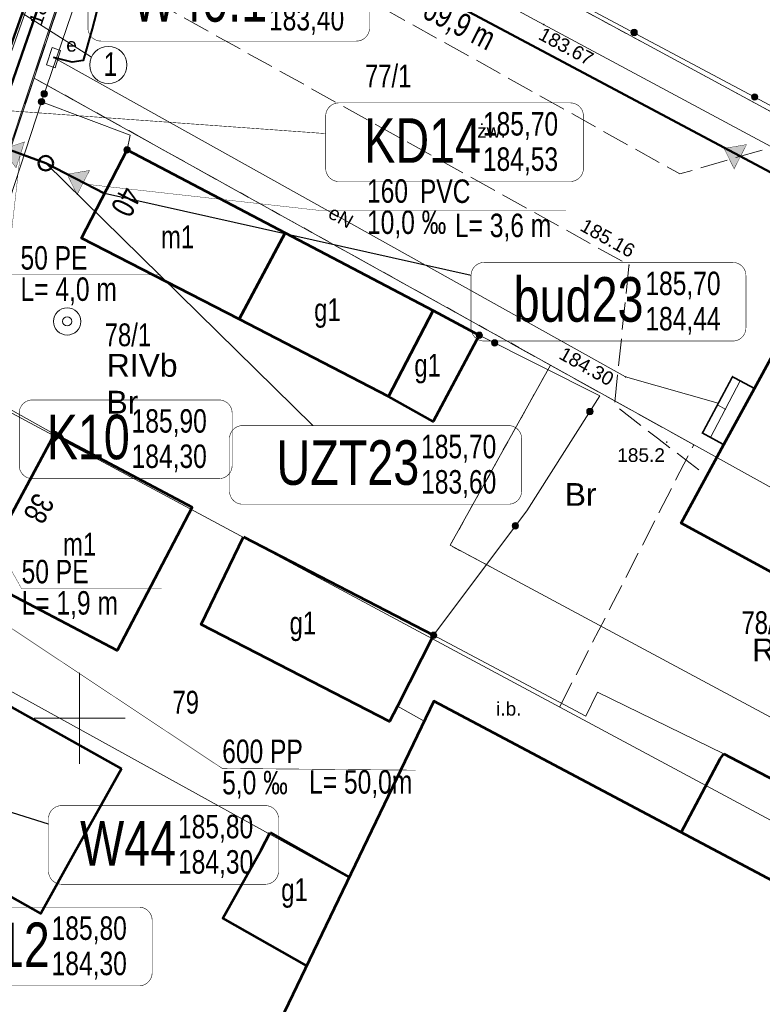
# Model space of a CAD drawing. Header units: metres. Extents: x 7482748 to 7484637, y 5684406 to 5687014.
# Tile 117 of 180: x 7483447 to 7483487, y 5686184 to 5686238. Entities that reach past the tile are written whole.
import ezdxf
from ezdxf.enums import TextEntityAlignment as Align
from ezdxf.lldxf.tags import DXFTag

# ---------------------------------------------------------------- set-up
doc = ezdxf.new("R2010")
doc.units = ezdxf.units.M
doc.header["$MEASUREMENT"] = 0
for name, pattern in [('1', [1.5, 1, -0.5]), ('KTJZ01_500', [2, 1.5, -0.5]), ('l217_500', [2, 1.5, -0.5]), ('l218_500', [1, 0.5, -0.5])]:
    doc.linetypes.add(name, pattern=pattern)
for name, color, linetype, lineweight in [('.domiar', 250, 'Continuous', 9), ('.k deszczowa', 200, 'Continuous', 50), ('.ks tłoczny', 104, 'Continuous', 50), ('_Dzialki', 7, 'Continuous', 0), ('_Dzialki_opis', 7, 'Continuous', 0), ('_Kontury', 7, 'Continuous', 0), ('_Kontury_opis', 7, 'Continuous', 0), ('_Podzial_sekcyjny_krzyze', 7, '1', 13), ('_Uzytki', 7, 'Continuous', 0), ('_Uzytki_opis', 7, 'Continuous', 0), ('_Zakres2', 7, 'Continuous', 0), ('BUIB12_03', 7, 'Continuous', 13), ('EGB_Adres', 7, 'Continuous', 0), ('EGB_Budynek', 7, 'Continuous', 0), ('EGB_Budynek_opis', 7, 'Continuous', 0), ('EGB_ObiektTrwaleZwiazanyZBudynk', 7, 'Continuous', 0), ('EGBE_L_3', 7, 'Continuous', 0), ('GES__SUUS13_P', 7, 'Continuous', 13), ('GES__SUUS19_01_EP', 7, 'Continuous', 13), ('KTOK05_01', 7, 'Continuous', 13), ('RTPW01_P', 7, 'Continuous', 0), ('RTPW02_P', 7, 'Continuous', 0)]:
    doc.layers.add(name, color=color, linetype=linetype, lineweight=lineweight)
for name, color, linetype, lineweight, true_color in [('.przyłącza', 32, 'Continuous', 50, 0xbd5e00), ('GES__SUOP03_03L', 1, 'Continuous', 40, 0xff0000), ('GES__SUPE_pL', 1, 'Continuous', 13, 0xff0000), ('GES__SUPS01_03P', 1, 'Continuous', 13, 0xff0000), ('GES__SUPS01_08P', 5, 'Continuous', 13, 0x0000ff), ('GES__SUPW_01_pL', 5, 'Continuous', 13, 0x0000ff)]:
    doc.layers.add(name, color=color, linetype=linetype, lineweight=lineweight, true_color=true_color)
for name, color, linetype, lineweight, transparency in [('BUIB12_01_T', 7, 'Continuous', 13, 0.25), ('GES__SUUS_ET_03T', 7, 'Continuous', 13, 0.25), ('KTPL01_O', 7, 'KTJZ01_500', 13, 0.5), ('KTPL01_T', 7, 'Continuous', 13, 0.25), ('PTRW02_O', 7, 'Continuous', 13, 0.5), ('RTPW01_G', 7, 'Continuous', 13, 0.25), ('RTPW02_G', 7, 'Continuous', 13, 0.25)]:
    doc.layers.add(name, color=color, linetype=linetype, lineweight=lineweight, transparency=transparency)
for name, color, linetype, lineweight, true_color, transparency in [('GES__SUPE_pT', 1, 'Continuous', 13, 0xff0000, 0.25), ('GES__SUPS01_03G', 1, 'Continuous', 13, 0xff0000, 0.25), ('GES__SUPS01_08G', 5, 'Continuous', 13, 0x0000ff, 0.25)]:
    doc.layers.add(name, color=color, linetype=linetype, lineweight=lineweight, true_color=true_color, transparency=transparency)
doc.layers.add('IS_kanalizacja_sanitarna', color=7, linetype='SOLID', true_color=0x000000)
doc.layers.add('IS_Opisy_działek_Net', color=7, linetype='SOLID', true_color=0x000000)
doc.layers.add('IS_Węzeł_sieci_kanalizacyjnej_-_opisy', color=7, linetype='Continuous')
doc.styles.get("Standard").update_dxf_attribs({"font": 'simplex.shx', "width": 0.75})
doc.styles.add('STYL_ARIAL', font='simplex.shx', dxfattribs={"width": 0.75, "oblique": 0.1})
doc.styles.add('Style-Arial', font='arial.ttf')
tags = doc.linetypes.add('SOLID', pattern=[10, 10, 0]).pattern_tags.tags
tags[6:7] = [DXFTag(74, 4), DXFTag(75, 0), DXFTag(340, '0'), DXFTag(46, 0.0), DXFTag(50, 0.0), DXFTag(44, 0.0), DXFTag(45, 0.0)]
tags[4:5] = [DXFTag(74, 4), DXFTag(75, 0), DXFTag(340, '0'), DXFTag(46, 0.0), DXFTag(50, 0.0), DXFTag(44, 0.0), DXFTag(45, 0.0)]

# ---------------------------------------------------------------- blocks, each defined once
blk = doc.blocks.new('SUPS01')
at = {"layer": 'GES__SUPS01_08P', "linetype": 'Continuous', "lineweight": 13}
h = blk.add_hatch(color=256, dxfattribs=at)
edge = h.paths.add_edge_path()
edge.add_arc((0, 0), 0.045, 0, 360)
blk = doc.blocks.new('SUPS01_2')
at = {"layer": 'GES__SUPS01_03P', "linetype": 'Continuous', "lineweight": 13}
h = blk.add_hatch(color=256, dxfattribs=at)
edge = h.paths.add_edge_path()
edge.add_arc((0, 0), 0.045, 0, 360)
blk = doc.blocks.new('SUUS13')
at = {"layer": 'GES__SUUS13_P', "linetype": 'Continuous', "lineweight": 13}
for radius in [0.75, 0.25]:
    blk.add_circle((0, 0), radius, dxfattribs=at)
blk = doc.blocks.new('SUUS17_01_27')
at = {"layer": 'GES__SUUS19_01_EP', "linetype": 'Continuous', "lineweight": 13, "flags": 128}
blk.add_lwpolyline([(-0.5, -0.25), (0.5, -0.25), (0.5, 0.25), (-0.5, 0.25), (-0.5, -0.25)], close=True, dxfattribs=at)
blk = doc.blocks.new('RTPW01')
at = {"layer": 'RTPW01_P', "linetype": 'Continuous', "lineweight": 0}
h = blk.add_hatch(color=256, dxfattribs=at)
edge = h.paths.add_edge_path()
edge.add_arc((0, 0), 0.045, 0, 360)
blk = doc.blocks.new('RTPW01_3')
at = {"layer": 'RTPW02_P', "linetype": 'Continuous', "lineweight": 0}
h = blk.add_hatch(color=256, dxfattribs=at)
edge = h.paths.add_edge_path()
edge.add_arc((0, 0), 0.045, 0, 360)

msp = doc.modelspace()

# ---------------------------------------------------------------- hatches: boundary and pattern name
at = {"layer": 'IS_kanalizacja_sanitarna', "linetype": 'Continuous', "ltscale": 0.01}
for points in [[(7483445.79232, 5686231.2583), (7483446.50983, 5686230.23474), (7483446.97584, 5686231.66052)], [(7483485.39023, 5686231.3023), (7483485.93977, 5686230.17957), (7483486.62192, 5686231.51549)], [(7483449.31657, 5686229.88574), (7483449.8618, 5686228.76092), (7483450.54906, 5686230.09421)]]:
    msp.add_hatch(color=256, dxfattribs=at).paths.add_polyline_path(points)
at = {"layer": 'KTOK05_01', "linetype": 'Continuous', "lineweight": 13}
h = msp.add_hatch(color=256, dxfattribs=at)
edge = h.paths.add_edge_path()
edge.add_arc((7483480.45084, 5686237.66557), 0.175, 0, 360)
h = msp.add_hatch(color=256, dxfattribs=at)
edge = h.paths.add_edge_path()
edge.add_arc((7483448.05745, 5686234.30202), 0.175, 0, 360)
h = msp.add_hatch(color=256, dxfattribs=at)
edge = h.paths.add_edge_path()
edge.add_arc((7483447.91, 5686233.87), 0.175, 0, 360)
h = msp.add_hatch(color=256, dxfattribs=at)
edge = h.paths.add_edge_path()
edge.add_arc((7483447.91, 5686233.87), 0.175, 0, 360)
h = msp.add_hatch(color=256, dxfattribs=at)
edge = h.paths.add_edge_path()
edge.add_arc((7483447.91, 5686233.87), 0.175, 0, 360)
h = msp.add_hatch(color=256, dxfattribs=at)
edge = h.paths.add_edge_path()
edge.add_arc((7483487.06725, 5686234.13383), 0.175, 0, 360)
h = msp.add_hatch(color=256, dxfattribs=at)
edge = h.paths.add_edge_path()
edge.add_arc((7483452.61, 5686231.22), 0.175, 0, 360)
h = msp.add_hatch(color=256, dxfattribs=at)
edge = h.paths.add_edge_path()
edge.add_arc((7483471.95, 5686221.04), 0.175, 0, 360)
h = msp.add_hatch(color=256, dxfattribs=at)
edge = h.paths.add_edge_path()
edge.add_arc((7483472.78533, 5686220.62107), 0.175, 0, 360)
h = msp.add_hatch(color=256, dxfattribs=at)
edge = h.paths.add_edge_path()
edge.add_arc((7483478.01856, 5686216.85168), 0.175, 0, 360)
h = msp.add_hatch(color=256, dxfattribs=at)
edge = h.paths.add_edge_path()
edge.add_arc((7483448.63, 5686215.6), 0.175, 0, 360)
h = msp.add_hatch(color=256, dxfattribs=at)
edge = h.paths.add_edge_path()
edge.add_arc((7483473.93296, 5686210.56527), 0.175, 0, 360)
h = msp.add_hatch(color=256, dxfattribs=at)
edge = h.paths.add_edge_path()
edge.add_arc((7483469.44, 5686204.56), 0.175, 0, 360)

# ---------------------------------------------------------------- linework, layer by layer
at = {"layer": '.domiar', "linetype": 'Continuous'}
msp.add_lwpolyline([(7483450.65497, 5686236.3151), (7483446.85426, 5686238.73655)], dxfattribs=at)
msp.add_circle((7483451.58152, 5686235.88558), 1.02127, dxfattribs=at)
at = {"layer": '.k deszczowa', "linetype": 'Continuous'}
msp.add_lwpolyline([(7483462.1617, 5686280.64377), (7483445.76597, 5686233.40003)], dxfattribs=at)
at = {"layer": '.ks tłoczny', "color": 111, "linetype": 'Continuous', "true_color": 0x70ffb8}
msp.add_lwpolyline([(7483539.01604, 5686517.01603), (7483532.57298, 5686498.14781), (7483528.59305, 5686485.74461), (7483524.06285, 5686471.15079), (7483517.4639, 5686451.301), (7483517.4639, 5686451.301), (7483513.19053, 5686438.59386), (7483506.80338, 5686419.9052), (7483503.67491, 5686410.75136), (7483489.19771, 5686367.92381), (7483488.55879, 5686366.36971), (7483487.69105, 5686359.59365), (7483481.55397, 5686341.5735), (7483479.339, 5686335.06975), (7483478.08149, 5686331.37736), (7483471.44464, 5686310.91538), (7483469.74193, 5686304.9671), (7483455.28388, 5686263.28755), (7483450.42845, 5686249.12706), (7483447.14669, 5686239.55607), (7483444.38858, 5686231.83101), (7483432.0435, 5686195.45156)], dxfattribs=at)
at = {"layer": '.ks tłoczny', "linetype": 'Continuous'}
for points in [[(7483516.83119, 5686215.66217), (7483503.08905, 5686221.91486), (7483469.68776, 5686239.72403), (7483454.97809, 5686247.56705), (7483450.42845, 5686249.12706)], [(7483448.14657, 5686230.48928), (7483444.39783, 5686231.85725)]]:
    msp.add_lwpolyline(points, dxfattribs=at)
msp.add_circle((7483448.14657, 5686230.48928), 0.4, dxfattribs=at)
at = {"layer": '.przyłącza', "linetype": 'Continuous'}
msp.add_lwpolyline([(7483448.14657, 5686230.48928), (7483451.37542, 5686228.82492)], dxfattribs=at)
at = {"layer": '_Dzialki', "color": 96, "linetype": 'Continuous', "true_color": 0x008000}
for p, q in [((7483527.06, 5686212.07), (7483453.22, 5686252.18)), ((7483475.86, 5686219.4), (7483518.24, 5686195.82)), ((7483442.07, 5686219.01), (7483510.79, 5686182.12)), ((7483513.18, 5686186.51), (7483470.35, 5686209.5))]:
    msp.add_line(p, q, dxfattribs=at)
at = {"layer": '_Dzialki', "color": 96, "linetype": 'Continuous', "true_color": 0x008000, "flags": 128}
for points in [[(7483453.22, 5686252.18), (7483447.5, 5686235.17)], [(7483447.5, 5686235.17), (7483442.07, 5686219.01)], [(7483447.5, 5686235.17), (7483475.86, 5686219.4)], [(7483470.35, 5686209.5), (7483475.86, 5686219.4)], [(7483437.72, 5686206.18), (7483464.79, 5686191.24)]]:
    msp.add_lwpolyline(points, dxfattribs=at)
at = {"layer": '_Kontury', "color": 96, "linetype": 'l217_500', "true_color": 0x008000}
msp.add_line((7483476.35, 5686200.61), (7483483.72, 5686215.02), dxfattribs=at)
at = {"layer": '_Kontury', "color": 96, "linetype": 'l217_500', "true_color": 0x008000, "flags": 128}
for points in [[(7483453.22, 5686252.18), (7483447.5, 5686235.17)], [(7483447.5, 5686235.17), (7483442.07, 5686219.01)], [(7483483.72, 5686215.02), (7483447.5, 5686235.17)]]:
    msp.add_lwpolyline(points, dxfattribs=at)
at = {"layer": '_Podzial_sekcyjny_krzyze', "linetype": 'Continuous'}
for p, q in [((7483450, 5686197.5), (7483450, 5686202.5)), ((7483447.5, 5686200), (7483452.5, 5686200))]:
    msp.add_line(p, q, dxfattribs=at)
at = {"layer": '_Uzytki', "color": 96, "linetype": 'l218_500', "true_color": 0x008000, "flags": 128}
for points in [[(7483453.22, 5686252.18), (7483447.5, 5686235.17)], [(7483453.22, 5686252.18), (7483512.48, 5686219.99)], [(7483447.5, 5686235.17), (7483442.07, 5686219.01)], [(7483475.86, 5686219.4), (7483447.5, 5686235.17)], [(7483470.35, 5686209.5), (7483475.86, 5686219.4)], [(7483472.67, 5686208.26), (7483470.35, 5686209.5)]]:
    msp.add_lwpolyline(points, dxfattribs=at)
at = {"layer": '_Zakres2', "color": 250, "linetype": 'Continuous', "lineweight": 53, "flags": 128}
msp.add_lwpolyline([(7483524.74, 5686172.82), (7483497.39, 5686186.1), (7483469.46, 5686200.94), (7483457.15, 5686175.34)], dxfattribs=at)
at = {"layer": 'BUIB12_03', "linetype": 'Continuous', "lineweight": 13, "flags": 128}
msp.add_lwpolyline([(7483483.04, 5686193.72), (7483485.18, 5686197.77), (7483485.38, 5686198.04), (7483478.43, 5686201.44), (7483477.79, 5686200.11), (7483469.44, 5686204.56), (7483467.45, 5686200.67), (7483468.93, 5686199.84)], dxfattribs=at)
at = {"layer": 'EGB_Budynek', "color": 7, "linetype": 'Continuous', "lineweight": 53, "flags": 128}
for points in [[(7483461.29, 5686226.67), (7483458.77, 5686221.93), (7483450.11, 5686226.37), (7483452.61, 5686231.22), (7483461.29, 5686226.67)], [(7483469.41, 5686222.4), (7483466.96, 5686217.67), (7483458.77, 5686221.93), (7483461.29, 5686226.67), (7483469.41, 5686222.4)], [(7483500.04, 5686222.2), (7483500.05, 5686222.19), (7483498.93, 5686220.12), (7483498.29, 5686218.95), (7483498.94, 5686218.59), (7483492.01, 5686205.83), (7483483.03, 5686210.72), (7483485.37, 5686215.03), (7483487.05, 5686218.12), (7483489.96, 5686223.47), (7483490.62, 5686223.11), (7483492.38, 5686226.36), (7483500.04, 5686222.2)], [(7483471.95, 5686221.04), (7483469.41, 5686216.3), (7483466.96, 5686217.67), (7483469.41, 5686222.4), (7483471.95, 5686221.04)], [(7483456.18, 5686211.6), (7483452.07, 5686203.72), (7483444.39, 5686207.75), (7483448.63, 5686215.6), (7483456.18, 5686211.6)], [(7483459.01, 5686209.96), (7483469.44, 5686204.56), (7483467.45, 5686200.67), (7483467.01, 5686199.83), (7483456.67, 5686205.15), (7483459.01, 5686209.96)], [(7483452.31, 5686197.22), (7483449.73, 5686192.6), (7483447.87, 5686189.27), (7483438.64, 5686194.49), (7483443.07, 5686202.39), (7483452.31, 5686197.22)], [(7483483.04, 5686193.72), (7483485.18, 5686197.77), (7483485.38, 5686198.04)], [(7483485.38, 5686198.04), (7483488.14, 5686196.6), (7483494.95, 5686192.91), (7483498.82, 5686190.83), (7483496.55, 5686186.55)], [(7483462.47, 5686186.4), (7483457.86, 5686189.02), (7483459.97, 5686192.77), (7483460.47, 5686193.73)], [(7483460.47, 5686193.73), (7483464.81, 5686191.27)]]:
    msp.add_lwpolyline(points, dxfattribs=at)
at = {"layer": 'EGB_ObiektTrwaleZwiazanyZBudynk', "color": 7, "linetype": 'Continuous', "const_width": 0.09, "flags": 128}
msp.add_lwpolyline([(7483485.85, 5686218.76), (7483484.2, 5686215.67), (7483485.37, 5686215.03), (7483487.05, 5686218.12), (7483485.85, 5686218.76)], dxfattribs=at)
at = {"layer": 'EGBE_L_3', "linetype": 'Continuous'}
for p, q in [((7483485.85, 5686218.76), (7483484.2, 5686215.67)), ((7483487.05, 5686218.12), (7483485.85, 5686218.76)), ((7483484.65, 5686215.43), (7483486.28, 5686218.53)), ((7483485.37, 5686215.03), (7483487.05, 5686218.12)), ((7483484.21, 5686215.67), (7483485.03, 5686217.22)), ((7483485.03, 5686217.22), (7483485.49, 5686216.97)), ((7483484.2, 5686215.67), (7483485.37, 5686215.03))]:
    msp.add_line(p, q, dxfattribs=at)
at = {"layer": 'GES__SUOP03_03L', "linetype": 'Continuous', "lineweight": 40, "flags": 128}
msp.add_lwpolyline([(7483441.3, 5686256.43), (7483441.97, 5686256.08), (7483451.6, 5686251.69), (7483454.75, 5686250.26), (7483454.81, 5686249.77), (7483453.97, 5686247.67), (7483453.09, 5686245.57), (7483452.21, 5686243.55), (7483451.49, 5686240.99), (7483450.69, 5686237.88), (7483450.2, 5686236.13), (7483449.59, 5686236.04), (7483448.57, 5686236.29)], dxfattribs=at)
at = {"layer": 'GES__SUPE_pL', "linetype": 'Continuous', "lineweight": 13, "flags": 128}
for points in [[(7483448.57, 5686236.29), (7483449.59, 5686236.04), (7483450.2, 5686236.13), (7483450.69, 5686237.88), (7483451.49, 5686240.99), (7483452.21, 5686243.55), (7483453.09, 5686245.57), (7483453.97, 5686247.67), (7483454.81, 5686249.77), (7483454.75, 5686250.26), (7483451.6, 5686251.69), (7483441.97, 5686256.08), (7483441.3, 5686256.43)], [(7483485.07, 5686217.3), (7483479.98, 5686218.75), (7483448.57, 5686236.29)]]:
    msp.add_lwpolyline(points, dxfattribs=at)
at = {"layer": 'GES__SUPW_01_pL', "linetype": 'Continuous', "lineweight": 13, "flags": 128}
msp.add_lwpolyline([(7483450.48, 5686251.51), (7483455.86, 5686248.71), (7483475.48, 5686238.11), (7483502.68, 5686223.49), (7483501.46, 5686221.54)], dxfattribs=at)
at = {"layer": 'IS_kanalizacja_sanitarna', "linetype": 'Continuous', "ltscale": 0.01, "const_width": 0.02}
for points in [[(7483445.79232, 5686231.2583), (7483446.50983, 5686230.23474), (7483446.97584, 5686231.66052), (7483445.79232, 5686231.2583)], [(7483485.39023, 5686231.3023), (7483485.93977, 5686230.17957), (7483486.62192, 5686231.51549), (7483485.39023, 5686231.3023)], [(7483449.31657, 5686229.88574), (7483449.8618, 5686228.76092), (7483450.54906, 5686230.09421), (7483449.31657, 5686229.88574)]]:
    msp.add_lwpolyline(points, dxfattribs=at)
at = {"layer": 'IS_Opisy_działek_Net', "linetype": 'Continuous', "ltscale": 0.01, "const_width": 0.02}
for points in [[(7483446.74283, 5686230.94763), (7483445.99865, 5686224.35217), (7483454.44782, 5686224.35389)], [(7483450.3884, 5686229.33325), (7483463.22411, 5686227.89221), (7483476.70411, 5686227.89221)], [(7483441.1868, 5686217.15796), (7483446.818, 5686207.12036), (7483454.508, 5686207.12036)]]:
    msp.add_lwpolyline(points, dxfattribs=at)
at = {"layer": 'IS_Węzeł_sieci_kanalizacyjnej_-_opisy', "color": 18, "linetype": 'SOLID', "ltscale": 0.01, "true_color": 0x000000, "const_width": 0.03}
for points in [[(7483451.18069, 5686237.19768), (7483465.20069, 5686237.19768, 0.414214), (7483465.92069, 5686237.91768), (7483465.92069, 5686240.79768, 0.414214), (7483465.20069, 5686241.51768), (7483451.18069, 5686241.51768, 0.414214), (7483450.46069, 5686240.79768), (7483450.46069, 5686237.91768, 0.414214), (7483451.18069, 5686237.19768)], [(7483472.21616, 5686220.72077), (7483485.86616, 5686220.72077, 0.414214), (7483486.58616, 5686221.44077), (7483486.58616, 5686224.32077, 0.414214), (7483485.86616, 5686225.04077), (7483472.21616, 5686225.04077, 0.414214), (7483471.49616, 5686224.32077), (7483471.49616, 5686221.44077, 0.414214), (7483472.21616, 5686220.72077)], [(7483447.40788, 5686213.16509), (7483457.65788, 5686213.16509, 0.414214), (7483458.37788, 5686213.88509), (7483458.37788, 5686216.76509, 0.414214), (7483457.65788, 5686217.48509), (7483447.40788, 5686217.48509, 0.414214), (7483446.68788, 5686216.76509), (7483446.68788, 5686213.88509, 0.414214), (7483447.40788, 5686213.16509)], [(7483458.95267, 5686211.75793), (7483473.55267, 5686211.75793, 0.414214), (7483474.27267, 5686212.47793), (7483474.27267, 5686215.35793, 0.414214), (7483473.55267, 5686216.07793), (7483458.95267, 5686216.07793, 0.414214), (7483458.23267, 5686215.35793), (7483458.23267, 5686212.47793, 0.414214), (7483458.95267, 5686211.75793)], [(7483449.01505, 5686190.8814), (7483460.20505, 5686190.8814, 0.414214), (7483460.92505, 5686191.6014), (7483460.92505, 5686194.4814, 0.414214), (7483460.20505, 5686195.2014), (7483449.01505, 5686195.2014, 0.414214), (7483448.29505, 5686194.4814), (7483448.29505, 5686191.6014, 0.414214), (7483449.01505, 5686190.8814)], [(7483443.01627, 5686185.30185), (7483453.26627, 5686185.30185, 0.414214), (7483453.98627, 5686186.02185), (7483453.98627, 5686188.90185, 0.414214), (7483453.26627, 5686189.62185), (7483443.01627, 5686189.62185, 0.414214), (7483442.29627, 5686188.90185), (7483442.29627, 5686186.02185, 0.414214), (7483443.01627, 5686185.30185)]]:
    msp.add_lwpolyline(points, format="xyb", dxfattribs=at)
at = {"layer": 'IS_Węzeł_sieci_kanalizacyjnej_-_opisy', "color": 200, "linetype": 'SOLID', "ltscale": 0.01, "const_width": 0.03}
for points in [[(7483463.51557, 5686232.11793), (7483445.76597, 5686233.39958)], [(7483438.2567, 5686210.26018), (7483457.83174, 5686197.246), (7483468.45892, 5686197.14729)]]:
    msp.add_lwpolyline(points, dxfattribs=at)
msp.add_lwpolyline([(7483464.23557, 5686229.48478), (7483476.94557, 5686229.48478, 0.414214), (7483477.66557, 5686230.20478), (7483477.66557, 5686233.08478, 0.414214), (7483476.94557, 5686233.80478), (7483464.23557, 5686233.80478, 0.414214), (7483463.51557, 5686233.08478), (7483463.51557, 5686230.20478, 0.414214), (7483464.23557, 5686229.48478)], format="xyb", dxfattribs=at)
at = {"layer": 'IS_Węzeł_sieci_kanalizacyjnej_-_opisy', "color": 18, "linetype": 'SOLID', "ltscale": 0.01, "true_color": 0x000000}
for points in [[(7483462.80303, 5686216.07793), (7483448.14657, 5686230.48883)], [(7483471.49616, 5686224.32077), (7483451.37542, 5686228.82447)], [(7483448.29505, 5686194.1881), (7483433.154, 5686198.9406)]]:
    msp.add_lwpolyline(points, dxfattribs=at)
at = {"layer": 'KTOK05_01', "linetype": 'Continuous', "lineweight": 13}
msp.add_line((7483450.48, 5686241.4), (7483447.91, 5686233.87), dxfattribs=at)
at = {"layer": 'KTOK05_01', "linetype": 'Continuous', "lineweight": 13, "flags": 128}
for points in [[(7483454.07, 5686251.95), (7483476.04, 5686240.02), (7483499.72, 5686227.38)], [(7483447.91, 5686233.87), (7483444.7, 5686224.11), (7483444.15, 5686224.25)], [(7483447.91, 5686233.87), (7483452.77, 5686232.04), (7483452.61, 5686231.22)], [(7483469.44, 5686204.56), (7483474.55, 5686211.39), (7483478.57, 5686217.72), (7483471.95, 5686221.04)], [(7483448.63, 5686215.6), (7483442.32, 5686219.13), (7483439.71, 5686211.21)]]:
    msp.add_lwpolyline(points, dxfattribs=at)
at = {"layer": 'KTOK05_01', "linetype": 'Continuous', "lineweight": 13}
for centre in [(7483480.45, 5686237.67), (7483448.06, 5686234.3), (7483447.91, 5686233.87), (7483447.91, 5686233.87), (7483447.91, 5686233.87), (7483487.07, 5686234.13), (7483452.61, 5686231.22), (7483471.95, 5686221.04), (7483472.79, 5686220.62), (7483478.02, 5686216.85), (7483448.63, 5686215.6), (7483473.93, 5686210.57), (7483469.44, 5686204.56)]:
    msp.add_circle(centre, 0.175, dxfattribs=at)
at = {"layer": 'KTPL01_O', "linetype": 'KTJZ01_500', "lineweight": 13, "flags": 128}
msp.add_lwpolyline([(7483448.62, 5686248.03), (7483446.74, 5686242.2), (7483448.77, 5686241.58), (7483450.48, 5686241.4), (7483480.17, 5686224.89), (7483479.37, 5686217.21), (7483481.73, 5686215.38), (7483484.44, 5686213.31), (7483485.37, 5686215.03), (7483484.2, 5686215.67), (7483485.85, 5686218.76), (7483487.05, 5686218.12), (7483489.96, 5686223.47), (7483490.62, 5686223.11), (7483492.38, 5686226.36), (7483500.04, 5686222.2), (7483500.1, 5686222.31), (7483501.96, 5686221.26), (7483500.81, 5686219.11), (7483503.96, 5686208.83), (7483509.85, 5686206.19), (7483512.84, 5686211.75), (7483507.73, 5686214.37), (7483506.93, 5686216.36), (7483507.14, 5686222.26), (7483505.48, 5686224.26), (7483499.72, 5686227.38), (7483491.59, 5686231.72), (7483488.35, 5686231.47), (7483482.96, 5686229.9), (7483452.4, 5686246.98), (7483451.54, 5686247.18), (7483448.62, 5686248.03)], close=True, dxfattribs=at)
at = {"layer": 'PTRW02_O', "linetype": 'Continuous', "lineweight": 13, "flags": 128}
msp.add_lwpolyline([(7483449.43, 5686241.18), (7483448.77, 5686241.58), (7483448.01, 5686241.58), (7483442.1, 5686224.91), (7483443.06, 5686224.65), (7483443.81, 5686224.34), (7483449.43, 5686241.18)], close=True, dxfattribs=at)

# ---------------------------------------------------------------- block references
at = {"layer": 'GES__SUPS01_03P', "linetype": 'Continuous', "lineweight": 13}
msp.add_blockref('SUPS01_2', (7483479.98, 5686218.75), dxfattribs=at)
at = {"layer": 'GES__SUPS01_08P', "linetype": 'Continuous', "lineweight": 13}
msp.add_blockref('SUPS01', (7483475.49, 5686238.11), dxfattribs=at)
at = {"layer": 'GES__SUUS13_P', "linetype": 'Continuous', "lineweight": 13}
msp.add_blockref('SUUS13', (7483449.32, 5686221.8), dxfattribs=at)
at = {"layer": 'GES__SUUS19_01_EP', "linetype": 'Continuous', "lineweight": 13, "rotation": 71.92}
msp.add_blockref('SUUS17_01_27', (7483448.57, 5686236.29), dxfattribs=at)
at = {"layer": 'RTPW01_P', "linetype": 'Continuous', "lineweight": 0}
msp.add_blockref('RTPW01', (7483482.24, 5686215.17), dxfattribs=at)
at = {"layer": 'RTPW02_P', "linetype": 'Continuous', "lineweight": 0}
msp.add_blockref('RTPW01_3', (7483480.17, 5686224.89), dxfattribs=at)

# ---------------------------------------------------------------- texts
at = {"layer": '.k deszczowa', "linetype": 'Continuous'}
for s, insert, char_height, attachment_point in [('\\fArial|b0|i0;KD14', (7483472.04557, 5686230.51318), 2.448, 9), ('\\fArial|b0|i0;185,70', (7483472.14557, 5686231.76838), 1.2888, 7), ('\\fArial|b0|i0;184,53', (7483472.14557, 5686231.35798), 1.2888, 1), ('{\\fArial|b0|i0|c238|p34;600 PP}', (7483457.83174, 5686197.5196), 1.2888, 7), ('{\\fArial|b0|i0|c238|p34;5,0 ‰}', (7483457.83174, 5686197.1092), 1.2888, 1), ('{\\fArial|b0|i0|c238|p34;L= 50,0m}', (7483462.60196, 5686197.14729), 1.2888, 1)]:
    msp.add_mtext(s, dxfattribs=dict(at, insert=insert, char_height=char_height, attachment_point=attachment_point))
at = {"layer": '_Dzialki_opis', "color": 96, "true_color": 0x008000, "char_height": 1.25, "attachment_point": 7, "line_spacing_factor": 0.6, "style": 'STYL_ARIAL'}
for s, insert in [('\\fArial|b0|i0|c238238|p39;77/1', (7483465.67, 5686234.64)), ('\\fArial|b0|i0|c238238|p39;78/1', (7483451.38, 5686220.42)), ('\\fArial|b0|i0|c238238|p39;78/2', (7483486.34, 5686204.61)), ('\\fArial|b0|i0|c238238|p39;79', (7483455.1, 5686200.24))]:
    msp.add_mtext(s, dxfattribs=dict(at, insert=insert))
at = {"layer": '_Kontury_opis', "color": 96, "linetype": 'Continuous', "lineweight": 13, "true_color": 0x008000, "style": 'Style-Arial'}
for p in [(7483451.5, 5686218.76), (7483486.92, 5686203.13)]:
    msp.add_text('RIVb', height=1.25, dxfattribs=at).set_placement(p)
at = {"layer": '_Uzytki_opis', "color": 96, "linetype": 'Continuous', "lineweight": 13, "true_color": 0x008000, "style": 'Style-Arial'}
for p in [(7483451.48, 5686216.74), (7483476.64, 5686211.67)]:
    msp.add_text('Br', height=1.25, dxfattribs=at).set_placement(p)
at = {"layer": 'BUIB12_01_T', "linetype": 'Continuous', "lineweight": 13, "style": 'Style-Arial'}
msp.add_text('i.b.', height=0.75, dxfattribs=at).set_placement((7483472.87, 5686200.52), align=Align.MIDDLE_LEFT)
at = {"layer": 'EGB_Adres', "char_height": 1.25, "attachment_point": 1, "line_spacing_factor": 0.6, "style": 'STYL_ARIAL'}
for s, insert, rotation in [('\\fArial|b0|i0|c238238|p39;40 ', (7483453.45, 5686228.73), 242.667641), ('\\fArial|b0|i0|c238238|p39;38 ', (7483448.67, 5686211.86), 241.38954)]:
    msp.add_mtext(s, dxfattribs=dict(at, insert=insert, rotation=rotation))
at = {"layer": 'EGB_Budynek_opis', "color": 7, "char_height": 1.25, "attachment_point": 7, "line_spacing_factor": 0.6, "style": 'STYL_ARIAL'}
for s, insert in [('\\fArial|b0|i0|c238238|p39;m1', (7483454.47, 5686225.82)), ('\\fArial|b0|i0|c238238|p39;g1', (7483462.88, 5686221.44)), ('\\fArial|b0|i0|c238238|p39;g1', (7483468.38, 5686218.39)), ('\\fArial|b0|i0|c238238|p39;m1', (7483449.09, 5686208.94)), ('\\fArial|b0|i0|c238238|p39;g1', (7483461.53, 5686204.23)), ('\\fArial|b0|i0|c238238|p39;g1', (7483461.07, 5686189.58))]:
    msp.add_mtext(s, dxfattribs=dict(at, insert=insert))
at = {"layer": 'GES__SUPE_pT', "linetype": 'Continuous', "lineweight": 13, "style": 'Style-Arial'}
msp.add_text('eN', height=0.75, rotation=330.67, dxfattribs=at).set_placement((7483464.35, 5686227.54), align=Align.MIDDLE_CENTER)
at = {"layer": 'GES__SUPS01_03G', "linetype": 'Continuous', "lineweight": 13, "style": 'Style-Arial'}
msp.add_text('184.30', height=0.75, rotation=330.77, dxfattribs=at).set_placement((7483476.26, 5686219.79))
at = {"layer": 'GES__SUPS01_08G', "linetype": 'Continuous', "lineweight": 13, "style": 'Style-Arial'}
msp.add_text('183.67', height=0.75, rotation=331.74, dxfattribs=at).set_placement((7483475.13, 5686237.34))
at = {"layer": 'GES__SUUS_ET_03T', "linetype": 'Continuous', "lineweight": 13, "style": 'Style-Arial'}
msp.add_text('e', height=0.75, dxfattribs=at).set_placement((7483449.27, 5686236.62))
at = {"layer": 'IS_Opisy_działek_Net', "linetype": 'Continuous', "ltscale": 0.01, "char_height": 1.2888}
for s, insert, attachment_point, rotation in [('\\fArial|b0|i0;L= 69,9 m', (7483467.60548, 5686240.54814), 1, 333), ('\\fArial|b0|i0;', (7483474.24452, 5686238.22524), 7, 333), ('\\fArial|b0|i0;', (7483474.24452, 5686238.22524), 7, 333), ('\\fArial|b0|i0;', (7483475.27365, 5686236.63261), 1, 333), ('\\fArial|b0|i0;', (7483475.27365, 5686236.63261), 1, 333), ('{\\fArial|b0|i0|c238|p34;1}', (7483451.33311, 5686236.57812), 1, 359.404696)]:
    msp.add_mtext(s, dxfattribs=dict(at, insert=insert, attachment_point=attachment_point, rotation=rotation))
for s, insert, attachment_point in [('\\fArial|b0|i0;', (7483456.7564, 5686231.94806), 7), ('\\fArial|b0|i0;', (7483457.4064, 5686231.53766), 1), ('\\fArial|b0|i0;', (7483457.4664, 5686230.94806), 7), ('\\fArial|b0|i0;', (7483457.4664, 5686230.94806), 7), ('\\fArial|b0|i0;160', (7483465.78188, 5686228.30261), 7), ('{\\fArial|b0|i0|c238|p34;PVC}', (7483468.68703, 5686228.28943), 7), ('{\\fArial|b0|i0|c238|p34;50 PE}', (7483446.75782, 5686224.62749), 7), ('\\fArial|b0|i0;10,0 ‰', (7483465.78188, 5686227.89221), 1), ('\\fArial|b0|i0;L= 3,6 m', (7483470.60846, 5686227.7186), 1), ('\\fArial|b0|i0;', (7483475.8731, 5686226.56025), 7), ('\\fArial|b0|i0;', (7483475.8731, 5686226.56025), 7), ('\\fArial|b0|i0;L= 4,0 m', (7483446.75782, 5686224.21709), 1), ('{\\fArial|b0|i0|c238|p34;50 PE}', (7483446.818, 5686207.39396), 7), ('\\fArial|b0|i0;', (7483453.808, 5686207.39396), 7), ('\\fArial|b0|i0;L= 1,9 m', (7483446.818, 5686206.98356), 1), ('\\fArial|b0|i0;', (7483454.458, 5686206.98356), 1), ('\\fArial|b0|i0;', (7483454.518, 5686206.39396), 7), ('\\fArial|b0|i0;', (7483454.518, 5686206.39396), 7), ('\\fArial|b0|i0;', (7483459.90701, 5686196.7196), 7), ('\\fArial|b0|i0;', (7483470.39701, 5686195.7196), 7), ('\\fArial|b0|i0;', (7483470.39701, 5686195.7196), 7), ('\\fArial|b0|i0;', (7483447.6069, 5686184.44483), 7)]:
    msp.add_mtext(s, dxfattribs=dict(at, insert=insert, attachment_point=attachment_point))
at = {"layer": 'IS_Węzeł_sieci_kanalizacyjnej_-_opisy', "color": 18, "linetype": 'SOLID', "ltscale": 0.01, "true_color": 0x000000}
for s, insert, char_height, attachment_point in [('\\fArial|b0|i0;W40.1', (7483460.30069, 5686238.22608), 2.448, 9), ('\\fArial|b0|i0;183,40', (7483460.40069, 5686239.07088), 1.2888, 1), ('\\fArial|b0|i0;184,53', (7483472.14557, 5686231.35798), 1.2888, 1), ('\\fArial|b0|i0;bud23', (7483480.96616, 5686221.74917), 2.448, 9), ('\\fArial|b0|i0;185,70', (7483481.06616, 5686223.00437), 1.2888, 7), ('\\fArial|b0|i0;184,44', (7483481.06616, 5686222.59397), 1.2888, 1), ('\\fArial|b0|i0;K10', (7483452.75788, 5686214.19349), 2.448, 9), ('\\fArial|b0|i0;185,90', (7483452.85788, 5686215.44869), 1.2888, 7), ('\\fArial|b0|i0;184,30', (7483452.85788, 5686215.03829), 1.2888, 1), ('\\fArial|b0|i0;UZT23', (7483468.65267, 5686212.78633), 2.448, 9), ('\\fArial|b0|i0;185,70', (7483468.75267, 5686214.04153), 1.2888, 7), ('\\fArial|b0|i0;183,60', (7483468.75267, 5686213.63113), 1.2888, 1), ('\\fArial|b0|i0;185,80', (7483455.40505, 5686193.165), 1.2888, 7), ('\\fArial|b0|i0;W44', (7483455.30505, 5686191.9098), 2.448, 9), ('\\fArial|b0|i0;184,30', (7483455.40505, 5686192.7546), 1.2888, 1), ('\\fArial|b0|i0;K12', (7483448.36627, 5686186.33025), 2.448, 9), ('\\fArial|b0|i0;185,80', (7483448.46627, 5686187.58545), 1.2888, 7), ('\\fArial|b0|i0;184,30', (7483448.46627, 5686187.17505), 1.2888, 1)]:
    msp.add_mtext(s, dxfattribs=dict(at, insert=insert, char_height=char_height, attachment_point=attachment_point))
at = {"layer": 'KTPL01_T', "linetype": 'Continuous', "lineweight": 13, "style": 'Style-Arial'}
msp.add_text('żw.', height=0.75, dxfattribs=at).set_placement((7483471.83, 5686231.89))
at = {"layer": 'RTPW01_G', "linetype": 'Continuous', "lineweight": 13, "style": 'Style-Arial'}
msp.add_text('185.2', height=0.75, dxfattribs=at).set_placement((7483479.52, 5686214.08))
at = {"layer": 'RTPW02_G', "linetype": 'Continuous', "lineweight": 13, "style": 'Style-Arial'}
for s, rotation, p in [('184.84', 70.56, (7483447.9, 5686238.01)), ('185.16', 330.92, (7483477.42, 5686226.83))]:
    msp.add_text(s, height=0.75, rotation=rotation, dxfattribs=at).set_placement(p)

doc.saveas('drawing.dxf')
